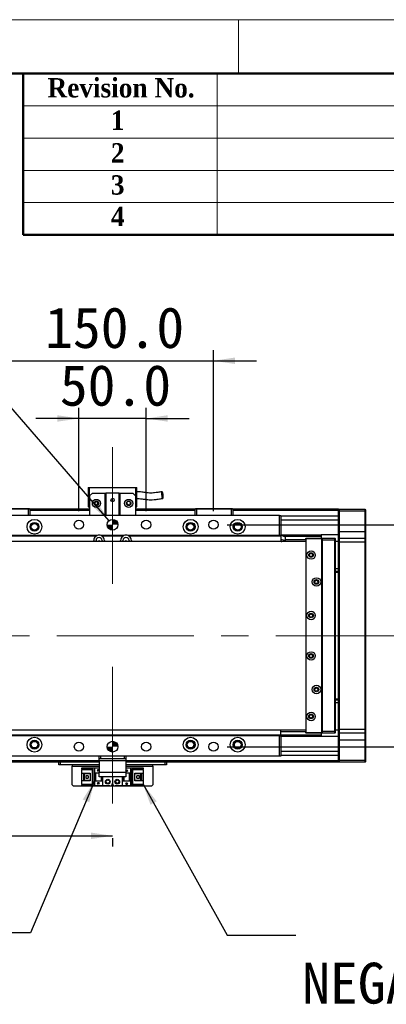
# Model space of a CAD drawing. Header units: millimetres. Extents: x 40 to 3331, y 40 to 2336.
# Tile 10 of 11: x 2317 to 2590, y 1604 to 2336. Entities that reach past the tile are written whole.
import ezdxf

# ---------------------------------------------------------------- set-up
doc = ezdxf.new("R2010")
doc.units = ezdxf.units.MM
doc.header["$LTSCALE"] = 8
doc.linetypes.add('CENTERX2', pattern=[20.32, 12.7, -2.54, 2.54, -2.54])
doc.layers.add('DIMNS', color=7, linetype='Continuous')
doc.styles.add('SLDTEXTSTYLE1', font='timesbd.ttf', dxfattribs={"width": 0.933})
doc.styles.add('SLDTEXTSTYLE10', font='txt')
doc.styles.add('SLDTEXTSTYLE7', font='txt')
doc.styles.add('SLDTEXTSTYLE9', font='txt', dxfattribs={"bigfont": 'bigfont'})
doc.dimstyles.new('SLDDIMSTYLE0', dxfattribs={"dimtxt": 30.4, "dimasz": 16, "dimexe": 0, "dimexo": 0.0625, "dimgap": 7.6, "dimtad": 2, "dimdec": 1, "dimrnd": 1e-09, "dimzin": 4, "dimdsep": 46, "dimtxsty": 'SLDTEXTSTYLE7', "dimsah": 1, "dimcen": 0.09, "dimadec": 0, "dimazin": 1, "dimtfac": 1, "dimtdec": 1, "dimtmove": 0, "dimatfit": 0, "dimfxl": 0, "dimfrac": 2, "dimtolj": 1, "dimtzin": 12, "dimarcsym": 0})
doc.dimstyles.new('SLDDIMSTYLE1', dxfattribs={"dimtxt": 30.4, "dimasz": 16, "dimexe": 0, "dimexo": 0.0625, "dimgap": 7.6, "dimtad": 2, "dimdec": 1, "dimrnd": 1e-09, "dimzin": 4, "dimdsep": 46, "dimtxsty": 'SLDTEXTSTYLE7', "dimsah": 1, "dimcen": 0.09, "dimadec": 0, "dimazin": 1, "dimtfac": 1, "dimtdec": 1, "dimtofl": 0, "dimtmove": 0, "dimatfit": 3, "dimfxl": 0, "dimfrac": 2, "dimtolj": 1, "dimtzin": 12, "dimarcsym": 0})
doc.dimstyles.new('SLDDIMSTYLE3', dxfattribs={"dimtxt": 0.18, "dimasz": 16, "dimexe": 0, "dimexo": 0.0625, "dimgap": 0, "dimtad": 0, "dimtih": 1, "dimtoh": 1, "dimdec": 0, "dimrnd": 1e-09, "dimzin": 0, "dimdsep": 46, "dimtxsty": 'Standard', "dimsah": 1, "dimcen": 0.09, "dimadec": 0, "dimazin": 0, "dimtfac": 16, "dimtdec": 0, "dimtofl": 0, "dimtmove": 0, "dimatfit": 3, "dimfxl": 0, "dimfrac": 2, "dimtolj": 1, "dimtzin": 0, "dimarcsym": 0})
doc.dimstyles.new('SLDDIMSTYLE5', dxfattribs={"dimtxt": 30.4, "dimasz": 16, "dimexe": 0, "dimexo": 0.0625, "dimgap": 7.6, "dimtad": 0, "dimtih": 1, "dimtoh": 1, "dimdec": 1, "dimrnd": 1e-09, "dimzin": 4, "dimdsep": 46, "dimtxsty": 'SLDTEXTSTYLE7', "dimsah": 1, "dimcen": 0, "dimadec": 0, "dimazin": 1, "dimtfac": 1, "dimtdec": 1, "dimtofl": 0, "dimtmove": 0, "dimatfit": 3, "dimfxl": 0, "dimfrac": 2, "dimtolj": 1, "dimtzin": 12, "dimarcsym": 0})

# ---------------------------------------------------------------- blocks, each defined once
blk = doc.blocks.new('_D_13')
at = {"layer": 'DIMNS'}
for p, q in [((2361.35, 1970.69), (2361.35, 2047.55)), ((2411.35, 1970.69), (2411.35, 2047.55)), ((2361.35, 2039.55), (2329.35, 2039.55)), ((2411.35, 2039.55), (2361.35, 2039.55)), ((2411.35, 2039.55), (2443.35, 2039.55))]:
    blk.add_line(p, q, dxfattribs=at)
for points in [[(2361.35, 2039.55), (2345.35, 2041.95), (2345.35, 2037.15)], [(2411.35, 2039.55), (2427.35, 2037.15), (2427.35, 2041.95)]]:
    blk.add_solid(points, dxfattribs=at)
at = {"layer": 'DIMNS', "insert": (2347.19, 2079.43), "char_height": 30.4, "attachment_point": 1, "style": 'SLDTEXTSTYLE7'}
blk.add_mtext('50.0', dxfattribs=at)
blk = doc.blocks.new('_D_14')
at = {"layer": 'DIMNS'}
for p, q in [((2311.35, 1970.69), (2311.35, 2090.44)), ((2461.35, 1970.69), (2461.35, 2090.44)), ((2311.35, 2082.44), (2279.35, 2082.44)), ((2311.35, 2082.44), (2461.35, 2082.44)), ((2461.35, 2082.44), (2493.35, 2082.44))]:
    blk.add_line(p, q, dxfattribs=at)
for points in [[(2311.35, 2082.44), (2295.35, 2084.84), (2295.35, 2080.04)], [(2461.35, 2082.44), (2477.35, 2080.04), (2477.35, 2084.84)]]:
    blk.add_solid(points, dxfattribs=at)
at = {"layer": 'DIMNS', "insert": (2336.21, 2122.33), "char_height": 30.4, "attachment_point": 1, "style": 'SLDTEXTSTYLE7'}
blk.add_mtext('150.0', dxfattribs=at)
blk = doc.blocks.new('_D_15')
at = {"layer": 'DIMNS'}
for p, q in [((2471.51, 1960.53), (2662.35, 1960.53)), ((2654.35, 1795.53), (2654.35, 1960.53)), ((2471.51, 1795.53), (2662.35, 1795.53))]:
    blk.add_line(p, q, dxfattribs=at)
for points in [[(2654.35, 1960.53), (2651.95, 1944.53), (2656.75, 1944.53)], [(2654.35, 1795.53), (2656.75, 1811.53), (2651.95, 1811.53)]]:
    blk.add_solid(points, dxfattribs=at)
at = {"layer": 'DIMNS', "insert": (2614.46, 1822.46), "char_height": 30.4, "attachment_point": 1, "rotation": 90, "style": 'SLDTEXTSTYLE7'}
blk.add_mtext('165.0', dxfattribs=at)
blk = doc.blocks.new('SW_SYMBOL_HOLE_DEPTH')
at = {"layer": 'DIMNS', "color": 0}
for p, q in [((0, 7000), (6400, 7000)), ((3200, 7000), (3200, 600)), ((800, 4440), (3200, 600)), ((5600, 4440), (3200, 600))]:
    blk.add_line(p, q, dxfattribs=at)
blk = doc.blocks.new('_D_16')
at = {"layer": 'DIMNS'}
for p, q in [((2302.5, 2057.13), (2270.5, 2057.13)), ((2383.73, 1963.55), (2302.5, 2057.13))]:
    blk.add_line(p, q, dxfattribs=at)
blk.add_solid([(2383.73, 1963.55), (2375.05, 1977.2), (2371.43, 1974.06)], dxfattribs=at)
at = {"layer": 'DIMNS', "xscale": 0.004985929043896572, "yscale": 0.004985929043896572, "zscale": 0.004985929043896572}
blk.add_blockref('SW_SYMBOL_HOLE_DEPTH', (2161.99, 2037.01), dxfattribs=at)
at = {"layer": 'DIMNS', "char_height": 30.4, "attachment_point": 1, "style": 'SLDTEXTSTYLE7'}
for s, insert in [('2X ', (1931.86, 2072.45)), ('%%c', (1989.03, 2072.15)), (' 8.0H7 ', (2036, 2072.45)), (' 8.0', (2206.49, 2072.45))]:
    blk.add_mtext(s, dxfattribs=dict(at, insert=insert))
blk = doc.blocks.new('_D_22')
at = {"layer": 'DIMNS'}
for p, q in [((466.35, 1729.28), (2386.35, 1729.28)), ((466.35, 1729.12), (466.35, 1721.28)), ((2386.35, 1727.57), (2386.35, 1721.28))]:
    blk.add_line(p, q, dxfattribs=at)
for points in [[(466.35, 1729.28), (482.35, 1726.88), (482.35, 1731.68)], [(2386.35, 1729.28), (2370.35, 1731.68), (2370.35, 1726.88)]]:
    blk.add_solid(points, dxfattribs=at)
at = {"layer": 'DIMNS', "insert": (1325.36, 1769.17), "char_height": 30.4, "attachment_point": 1, "style": 'SLDTEXTSTYLE7'}
blk.add_mtext('1920.0', dxfattribs=at)
blk = doc.blocks.new('SW_NOTE_7')
at = {"layer": 'DIMNS', "color": 0, "char_height": 30.4, "attachment_point": 1}
for s, insert, style in [('     光电负限位', (4.78, 17.95), 'SLDTEXTSTYLE9'), ('NEGATIVE LIMIT SWITCH', (4.78, -20.45), 'SLDTEXTSTYLE10')]:
    blk.add_mtext(s, dxfattribs=dict(at, insert=insert, style=style))
blk = doc.blocks.new('SW_DOWELSYMBOL_0')
at = {"linetype": 'Continuous', "lineweight": 18}
h = blk.add_hatch(color=0, dxfattribs=at)
edge = h.paths.add_edge_path(flags=0)
edge.add_arc((0, 0), 4, 180, 270)
edge.add_line((0, -4), (0, 0))
edge.add_line((0, 0), (-4, 0))
h = blk.add_hatch(color=0, dxfattribs=at)
edge = h.paths.add_edge_path(flags=0)
edge.add_arc((0, 0), 4, 0, 90)
edge.add_line((0, 4), (0, 0))
edge.add_line((0, 0), (4, 0))
at = {"layer": 'DIMNS', "color": 0}
blk.add_circle((0, 0), 4, dxfattribs=at)
blk = doc.blocks.new('SW_DOWELSYMBOL_1')
at = {"linetype": 'Continuous', "lineweight": 18}
h = blk.add_hatch(color=0, dxfattribs=at)
edge = h.paths.add_edge_path(flags=0)
edge.add_arc((0, 0), 4, 180, 270)
edge.add_line((0, -4), (0, 0))
edge.add_line((0, 0), (-4, 0))
h = blk.add_hatch(color=0, dxfattribs=at)
edge = h.paths.add_edge_path(flags=0)
edge.add_arc((0, 0), 4, 0, 90)
edge.add_line((0, 4), (0, 0))
edge.add_line((0, 0), (4, 0))
at = {"layer": 'DIMNS', "color": 0}
blk.add_circle((0, 0), 4, dxfattribs=at)

msp = doc.modelspace()

# ---------------------------------------------------------------- linework, layer by layer
at = {"color": 7, "linetype": 'Continuous', "lineweight": 18}
for p, q in [((3320, 2336), (40, 2336)), ((2480, 2336), (2480, 2296)), ((80, 2296), (3280, 2296)), ((2464, 2296), (2464, 2176)), ((2320, 2272), (3280, 2272)), ((2320, 2248), (3280, 2248)), ((2320, 2224), (3280, 2224)), ((2320, 2200), (3280, 2200))]:
    msp.add_line(p, q, dxfattribs=at)
at = {"color": 7, "linetype": 'Continuous', "lineweight": 50}
for p, q in [((3280, 2296), (80, 2296)), ((2320, 2296), (2320, 2176)), ((3280, 2176), (2320, 2176))]:
    msp.add_line(p, q, dxfattribs=at)
at = {"color": 7, "linetype": 'Continuous', "lineweight": 25}
for p, q in [((2368.3487148, 1988.3266009), (2369.3486423, 1988.3266009)), ((2368.3487148, 1988.3266009), (2368.3487148, 1973.926603)), ((2369.3486423, 1981.9266043), (2369.3486423, 1988.3266009)), ((2369.3486423, 1988.3266009), (2403.3486814, 1988.3266009)), ((2371.3487358, 1983.9266009), (2369.3486423, 1981.9266043)), ((2371.3487358, 1983.9266009), (2380.8486433, 1983.9266009)), ((2380.8486433, 1967.5266064), (2380.8486433, 1983.9266009)), ((2380.8486433, 1983.9266009), (2381.3487262, 1983.9266009)), ((2381.3487262, 1983.9266009), (2381.3487262, 1967.5266064)), ((2391.3487167, 1983.9266009), (2381.3487262, 1983.9266009)), ((2391.3487167, 1967.5266064), (2391.3487167, 1983.9266009)), ((2391.3487167, 1983.9266009), (2391.8486805, 1983.9266009)), ((2391.8486805, 1983.9266009), (2391.8486805, 1967.5266064)), ((2391.8486805, 1983.9266009), (2401.3487072, 1983.9266009)), ((2403.3486814, 1981.9266043), (2401.3487072, 1983.9266009)), ((2403.3486814, 1988.3266009), (2404.3487281, 1988.3266009)), ((2403.3486814, 1988.3266009), (2403.3486814, 1981.9266043)), ((2404.3487281, 1973.926603), (2404.3487281, 1988.3266009)), ((2369.3486423, 1981.9266043), (2369.3486423, 1967.5266064)), ((2403.3486814, 1981.9266043), (2403.3486814, 1967.5266064)), ((2323.8487215, 1972.226604), (2297.8486986, 1972.226604)), ((2297.9729147, 1972.5266017), (2323.7243862, 1972.5266017)), ((2323.8487215, 1972.226604), (2323.7243862, 1972.5266017)), ((2323.7243862, 1972.5266017), (2324.5487184, 1972.5266017)), ((2324.848649, 1972.226604), (2323.8487215, 1972.226604)), ((2323.8487215, 1967.5266064), (2323.8487215, 1972.226604)), ((2324.5487184, 1972.5266017), (2324.848649, 1972.226604)), ((2324.848649, 1972.226604), (2324.848649, 1967.5266064)), ((2369.3486423, 1972.0266006), (2324.848649, 1972.0266006)), ((2324.848649, 1971.8266047), (2369.3486423, 1971.8266047)), ((2324.848649, 1971.6266013), (2369.3486423, 1971.6266013)), ((2324.848649, 1971.5266071), (2369.3486423, 1971.5266071)), ((2368.3487148, 1973.926603), (2369.3486423, 1973.926603)), ((2403.3486814, 1973.926603), (2404.3487281, 1973.926603)), ((2447.8486747, 1972.0266006), (2403.3486814, 1972.0266006)), ((2403.3486814, 1971.8266047), (2426.3486833, 1971.8266047)), ((2403.3486814, 1971.6266013), (2426.3486833, 1971.6266013)), ((2403.3486814, 1971.5266071), (2447.8486747, 1971.5266071)), ((2426.3486833, 1971.8266047), (2426.3486833, 1971.6266013)), ((2426.3486833, 1971.5266071), (2426.3486833, 1971.6266013)), ((2447.8486747, 1972.226604), (2448.1487245, 1972.5266017)), ((2448.8487215, 1972.226604), (2447.8486747, 1972.226604)), ((2447.8486747, 1967.5266064), (2447.8486747, 1972.226604)), ((2448.1487245, 1972.5266017), (2448.9729375, 1972.5266017)), ((2448.8487215, 1972.226604), (2448.9729375, 1972.5266017)), ((2474.8486251, 1972.226604), (2448.8487215, 1972.226604)), ((2448.8487215, 1972.226604), (2448.8487215, 1967.5266064)), ((2448.9729375, 1972.5266017), (2474.7244091, 1972.5266017)), ((2474.7244091, 1972.5266017), (2475.5487413, 1972.5266017)), ((2474.8486251, 1972.226604), (2474.7244091, 1972.5266017)), ((2475.8486719, 1972.226604), (2474.8486251, 1972.226604)), ((2474.8486251, 1967.5266064), (2474.8486251, 1972.226604)), ((2475.5487413, 1972.5266017), (2475.8486719, 1972.226604)), ((2475.8486719, 1972.226604), (2475.8486719, 1967.5266064)), ((2554.3487043, 1972.0266006), (2475.8486719, 1972.0266006)), ((2475.8486719, 1971.5266071), (2554.3487043, 1971.5266071)), ((2554.3487043, 1971.726603), (2554.6486349, 1972.0266006)), ((2554.3487043, 1972.0266006), (2554.3487043, 1971.726603)), ((2554.3487043, 1970.5266051), (2554.3487043, 1971.726603)), ((2554.3487043, 1970.5266051), (2554.6486349, 1970.5266051)), ((2554.3487043, 1955.5266045), (2554.3487043, 1970.5266051)), ((2554.6486349, 1972.0266006), (2554.6486349, 1970.5266051)), ((2554.6486349, 1972.0266006), (2574.0486354, 1972.0266006)), ((2574.0486354, 1970.5266051), (2554.6486349, 1970.5266051)), ((2554.6486349, 1970.5266051), (2554.6486349, 1955.5266045)), ((2574.0486354, 1970.5266051), (2574.0486354, 1972.0266006)), ((2574.0486354, 1972.0266006), (2574.3486852, 1971.726603)), ((2574.0486354, 1970.5266051), (2574.3486852, 1970.5266051)), ((2574.0486354, 1955.5266045), (2574.0486354, 1970.5266051)), ((2574.3486852, 1971.726603), (2574.3486852, 1970.5266051)), ((2574.3486852, 1970.5266051), (2574.3486852, 1955.5266045)), ((2510.3486747, 1967.5266064), (2262.348649, 1967.5266064)), ((2510.3486747, 1952.5266058), (2510.3486747, 1967.5266064)), ((2510.3486747, 1967.5266064), (2511.3487215, 1967.5266064)), ((2511.3487215, 1967.5266064), (2511.3487215, 1952.5266058)), ((2554.3487043, 1967.0266054), (2511.3487215, 1967.0266054)), ((2554.3487043, 1955.5266045), (2554.6486349, 1955.5266045)), ((2554.3487043, 1950.2266042), (2554.3487043, 1955.5266045)), ((2554.6486349, 1955.5266045), (2554.6486349, 1950.5266018)), ((2554.6486349, 1955.5266045), (2574.0486354, 1955.5266045)), ((2574.0486354, 1950.5266018), (2574.0486354, 1955.5266045)), ((2574.0486354, 1955.5266045), (2574.3486852, 1955.5266045)), ((2574.3486852, 1955.5266045), (2574.3486852, 1950.2266042)), ((2529.8486919, 1948.0266042), (322.8486747, 1948.0266042)), ((2373.9486904, 1952.0266048), (2261.3487215, 1952.0266048)), ((2374.8288126, 1952.5266058), (2262.348649, 1952.5266058)), ((2372.3486633, 1948.0266042), (2372.3486633, 1948.8266028)), ((2374.0986557, 1948.0266042), (2374.0986557, 1948.8266028)), ((2394.8287935, 1952.5266058), (2377.8685302, 1952.5266058)), ((2378.5986871, 1948.8266028), (2378.5986871, 1948.0266042)), ((2393.9486713, 1952.0266048), (2378.7486524, 1952.0266048)), ((2380.3486795, 1948.8266028), (2380.3486795, 1948.0266042)), ((2392.3486442, 1948.0266042), (2392.3486442, 1948.8266028)), ((2394.0986366, 1948.0266042), (2394.0986366, 1948.8266028)), ((2510.3486747, 1952.5266058), (2397.8685112, 1952.5266058)), ((2398.5986681, 1948.8266028), (2398.5986681, 1948.0266042)), ((2511.3487215, 1952.0266048), (2398.7486333, 1952.0266048)), ((2400.3486604, 1948.8266028), (2400.3486604, 1948.0266042)), ((2511.3487215, 1952.5266058), (2510.3486747, 1952.5266058)), ((2511.3487215, 1953.0266068), (2541.3486929, 1953.0266068)), ((2511.3487215, 1952.5266058), (2511.3487215, 1952.0266048)), ((2511.3487215, 1952.0266048), (2511.3487215, 1948.0266042)), ((2541.3486929, 1952.596604), (2512.8335924, 1952.596604)), ((2513.5992736, 1952.0225145), (2541.3486929, 1952.0225145)), ((2514.7509546, 1948.500625), (2514.9487228, 1951.328776)), ((2529.8486919, 1949.2446921), (2514.8029298, 1949.2446921)), ((2530.1487417, 1950.5266018), (2529.8486919, 1950.2266042)), ((2530.1487417, 1950.2266042), (2529.8486919, 1950.2266042)), ((2529.8486919, 1949.5266072), (2529.8486919, 1950.2266042)), ((2530.3486557, 1950.0266008), (2529.8486919, 1949.5266072)), ((2529.8486919, 1949.5266072), (2529.8486919, 1806.5266005)), ((2530.1487417, 1950.2266042), (2530.1487417, 1950.5266018)), ((2530.1487417, 1950.5266018), (2542.3487396, 1950.5266018)), ((2542.3487396, 1950.2266042), (2530.1487417, 1950.2266042)), ((2530.1487417, 1950.2266042), (2530.1487417, 1949.8266048)), ((2541.3486929, 1950.0266008), (2530.3486557, 1950.0266008)), ((2541.3486929, 1953.0266068), (2541.3486929, 1952.596604)), ((2554.3487043, 1953.0266068), (2541.3486929, 1953.0266068)), ((2541.3486929, 1952.596604), (2541.3486929, 1952.0225145)), ((2541.3486929, 1952.0225145), (2541.3486929, 1950.5266018)), ((2541.8486566, 1949.5266072), (2541.3486929, 1950.0266008)), ((2541.8486566, 1806.5266005), (2541.8486566, 1949.5266072)), ((2542.3487396, 1950.5266018), (2551.5487165, 1950.5266018)), ((2542.3487396, 1949.0266062), (2542.3487396, 1950.5266018)), ((2542.3487396, 1807.0266015), (2542.3487396, 1949.0266062)), ((2551.5487165, 1949.0266062), (2542.3487396, 1949.0266062)), ((2551.5487165, 1949.0266062), (2551.5487165, 1950.5266018)), ((2551.8486471, 1950.2266042), (2551.5487165, 1950.5266018)), ((2551.5487165, 1807.0266015), (2551.5487165, 1949.0266062)), ((2551.8486471, 1949.0266062), (2551.5487165, 1949.0266062)), ((2551.8486471, 1950.2266042), (2551.8486471, 1949.0266062)), ((2551.8486471, 1949.0266062), (2551.8486471, 1807.0266015)), ((2554.3487043, 1948.0266042), (2551.8486471, 1948.0266042)), ((2554.6486349, 1950.5266018), (2554.3487043, 1950.2266042)), ((2554.3487043, 1947.5266032), (2554.3487043, 1950.2266042)), ((2554.6486349, 1947.5266032), (2554.3487043, 1947.5266032)), ((2554.3487043, 1808.5266046), (2554.3487043, 1947.5266032)), ((2554.6486349, 1950.5266018), (2554.6486349, 1947.5266032)), ((2554.6486349, 1950.5266018), (2574.0486354, 1950.5266018)), ((2574.0486354, 1947.5266032), (2554.6486349, 1947.5266032)), ((2554.6486349, 1947.5266032), (2554.6486349, 1808.5266046)), ((2574.0486354, 1947.5266032), (2574.0486354, 1950.5266018)), ((2574.0486354, 1950.5266018), (2574.3486852, 1950.2266042)), ((2574.0486354, 1947.5266032), (2574.3486852, 1947.5266032)), ((2574.0486354, 1808.5266046), (2574.0486354, 1947.5266032)), ((2574.3486852, 1950.2266042), (2574.3486852, 1947.5266032)), ((2574.3486852, 1947.5266032), (2574.3486852, 1808.5266046)), ((2551.8486471, 1928.0266046), (2554.3487043, 1928.0266046)), ((2551.8486471, 1926.0266043), (2554.3487043, 1926.0266043)), ((2554.3487043, 1925.0266023), (2551.8486471, 1925.0266023)), ((2551.8486471, 1831.0266055), (2554.3487043, 1831.0266055)), ((2554.3487043, 1830.0266035), (2551.8486471, 1830.0266035)), ((2554.3487043, 1828.0266031), (2551.8486471, 1828.0266031)), ((322.8486747, 1808.0266036), (2529.8486919, 1808.0266036)), ((2511.3487215, 1804.0266029), (2511.3487215, 1808.0266036)), ((2551.8486471, 1808.0266036), (2554.3487043, 1808.0266036)), ((2554.6486349, 1808.5266046), (2554.3487043, 1808.5266046)), ((2554.3487043, 1805.8266036), (2554.3487043, 1808.5266046)), ((2554.6486349, 1808.5266046), (2574.0486354, 1808.5266046)), ((2554.6486349, 1808.5266046), (2554.6486349, 1805.526606)), ((2574.0486354, 1808.5266046), (2574.3486852, 1808.5266046)), ((2574.0486354, 1805.526606), (2574.0486354, 1808.5266046)), ((2574.3486852, 1808.5266046), (2574.3486852, 1805.8266036)), ((2511.3487215, 1804.0266029), (2261.3487215, 1804.0266029)), ((2510.3486747, 1803.5266019), (2262.348649, 1803.5266019)), ((2510.3486747, 1788.5266013), (2510.3486747, 1803.5266019)), ((2510.3486747, 1803.5266019), (2511.3487215, 1803.5266019)), ((2511.3487215, 1806.8085156), (2529.8486919, 1806.8085156)), ((2541.3486929, 1804.0306933), (2511.3487215, 1804.0306933)), ((2511.3487215, 1804.0266029), (2511.3487215, 1803.5266019)), ((2511.3487215, 1803.5266019), (2511.3487215, 1788.5266013)), ((2541.3486929, 1803.4566037), (2511.3487215, 1803.4566037)), ((2541.3486929, 1803.0266009), (2511.3487215, 1803.0266009)), ((2529.8486919, 1806.5266005), (2530.3486557, 1806.026607)), ((2529.8486919, 1805.8266036), (2529.8486919, 1806.5266005)), ((2529.8486919, 1805.8266036), (2530.1487417, 1805.8266036)), ((2529.8486919, 1805.8266036), (2530.1487417, 1805.526606)), ((2530.1487417, 1806.2266029), (2530.1487417, 1805.8266036)), ((2530.1487417, 1805.8266036), (2542.3487396, 1805.8266036)), ((2530.1487417, 1805.526606), (2530.1487417, 1805.8266036)), ((2542.3487396, 1805.526606), (2530.1487417, 1805.526606)), ((2530.3486557, 1806.026607), (2541.3486929, 1806.026607)), ((2541.3486929, 1806.026607), (2541.8486566, 1806.5266005)), ((2541.3486929, 1805.526606), (2541.3486929, 1804.0306933)), ((2541.3486929, 1804.0306933), (2541.3486929, 1803.4566037)), ((2541.3486929, 1803.4566037), (2541.3486929, 1803.0266009)), ((2554.3487043, 1803.0266009), (2541.3486929, 1803.0266009)), ((2542.3487396, 1807.0266015), (2551.5487165, 1807.0266015)), ((2542.3487396, 1805.526606), (2542.3487396, 1807.0266015)), ((2551.5487165, 1805.526606), (2542.3487396, 1805.526606)), ((2551.8486471, 1807.0266015), (2551.5487165, 1807.0266015)), ((2551.5487165, 1805.526606), (2551.5487165, 1807.0266015)), ((2551.8486471, 1805.8266036), (2551.5487165, 1805.526606)), ((2551.8486471, 1807.0266015), (2551.8486471, 1805.8266036)), ((2554.6486349, 1805.526606), (2554.3487043, 1805.8266036)), ((2554.3487043, 1800.5266033), (2554.3487043, 1805.8266036)), ((2574.0486354, 1805.526606), (2554.6486349, 1805.526606)), ((2554.6486349, 1805.526606), (2554.6486349, 1800.5266033)), ((2574.0486354, 1805.526606), (2574.3486852, 1805.8266036)), ((2574.0486354, 1800.5266033), (2574.0486354, 1805.526606)), ((2574.3486852, 1805.8266036), (2574.3486852, 1800.5266033)), ((2554.6486349, 1800.5266033), (2554.3487043, 1800.5266033)), ((2554.3487043, 1785.5266027), (2554.3487043, 1800.5266033)), ((2554.6486349, 1800.5266033), (2574.0486354, 1800.5266033)), ((2554.6486349, 1800.5266033), (2554.6486349, 1785.5266027)), ((2574.3486852, 1800.5266033), (2574.0486354, 1800.5266033)), ((2574.0486354, 1785.5266027), (2574.0486354, 1800.5266033)), ((2574.3486852, 1800.5266033), (2574.3486852, 1785.5266027)), ((2510.3486747, 1788.5266013), (2262.348649, 1788.5266013)), ((2376.348731, 1786.5266047), (2376.348731, 1788.5266013)), ((2377.3486585, 1786.5266047), (2376.348731, 1786.5266047)), ((2376.348731, 1785.0266017), (2376.348731, 1786.5266047)), ((2377.3486585, 1788.5266013), (2377.3486585, 1786.5266047)), ((2395.3486652, 1786.5266047), (2377.3486585, 1786.5266047)), ((2395.3486652, 1786.5266047), (2395.3486652, 1788.5266013)), ((2396.3487119, 1786.5266047), (2395.3486652, 1786.5266047)), ((2396.3487119, 1788.5266013), (2396.3487119, 1786.5266047)), ((2396.3487119, 1786.5266047), (2396.3487119, 1785.0266017)), ((2511.3487215, 1788.5266013), (2510.3486747, 1788.5266013)), ((2554.3487043, 1789.0266023), (2511.3487215, 1789.0266023)), ((2376.348731, 1784.0266071), (2294.3487138, 1784.0266071)), ((2346.3486404, 1782.026603), (2346.3486404, 1784.0266071)), ((2347.3486871, 1782.026603), (2346.3486404, 1782.026603)), ((2347.3486871, 1784.0266071), (2347.3486871, 1782.026603)), ((2376.348731, 1782.026603), (2347.3486871, 1782.026603)), ((2356.3486309, 1782.026603), (2356.3486309, 1781.026601)), ((2356.3486309, 1767.2266058), (2356.3486309, 1781.026601)), ((2363.6486501, 1778.9266027), (2363.6486501, 1779.7266014)), ((2363.6486501, 1779.7266014), (2372.8486271, 1779.7266014)), ((2371.9487161, 1778.9266027), (2363.6486501, 1778.9266027)), ((2363.6486501, 1778.9266027), (2363.6486501, 1778.4266017)), ((2371.4486332, 1778.4266017), (2371.9487161, 1778.9266027)), ((2371.9487161, 1767.1266041), (2371.9487161, 1778.9266027)), ((2372.8486271, 1779.7266014), (2372.8486271, 1776.0266058)), ((2372.8486271, 1779.7266014), (2376.348731, 1779.7266014)), ((2396.3487119, 1785.0266017), (2376.348731, 1785.0266017)), ((2376.348731, 1785.0266017), (2376.348731, 1776.5266068)), ((2396.3487119, 1785.0266017), (2396.3487119, 1776.5266068)), ((2554.3487043, 1784.0266071), (2396.3487119, 1784.0266071)), ((2425.3486366, 1782.026603), (2396.3487119, 1782.026603)), ((2396.3487119, 1779.7266014), (2399.8486967, 1779.7266014)), ((2399.8486967, 1776.0266058), (2399.8486967, 1779.7266014)), ((2399.8486967, 1779.7266014), (2409.0486736, 1779.7266014)), ((2409.0486736, 1778.9266027), (2400.7487268, 1778.9266027)), ((2400.7487268, 1778.9266027), (2401.2486906, 1778.4266017)), ((2400.7487268, 1778.9266027), (2400.7487268, 1767.1266041)), ((2409.0486736, 1779.7266014), (2409.0486736, 1778.9266027)), ((2409.0486736, 1778.4266017), (2409.0486736, 1778.9266027)), ((2416.3486929, 1781.026601), (2416.3486929, 1782.026603)), ((2416.3486929, 1781.026601), (2416.3486929, 1767.2266058)), ((2425.3486366, 1782.026603), (2425.3486366, 1784.0266071)), ((2426.3486833, 1782.026603), (2425.3486366, 1782.026603)), ((2426.3486833, 1784.0266071), (2426.3486833, 1782.026603)), ((2554.6486349, 1785.5266027), (2554.3487043, 1785.5266027)), ((2554.3487043, 1784.3266047), (2554.3487043, 1785.5266027)), ((2554.6486349, 1784.0266071), (2554.3487043, 1784.3266047)), ((2554.3487043, 1784.3266047), (2554.3487043, 1784.0266071)), ((2554.6486349, 1785.5266027), (2574.0486354, 1785.5266027)), ((2554.6486349, 1785.5266027), (2554.6486349, 1784.0266071)), ((2574.0486354, 1784.0266071), (2554.6486349, 1784.0266071)), ((2574.3486852, 1785.5266027), (2574.0486354, 1785.5266027)), ((2574.0486354, 1784.0266071), (2574.0486354, 1785.5266027)), ((2574.3486852, 1784.3266047), (2574.0486354, 1784.0266071)), ((2574.3486852, 1785.5266027), (2574.3486852, 1784.3266047)), ((2371.4486332, 1778.4266017), (2363.6486501, 1778.4266017)), ((2363.6486501, 1775.8266024), (2363.6486501, 1778.4266017)), ((2363.6486501, 1775.8266024), (2369.8487253, 1775.8266024)), ((2363.6486501, 1770.2266045), (2363.6486501, 1775.8266024)), ((2364.9486274, 1770.2266045), (2364.9486274, 1775.8266024)), ((2365.4487104, 1775.4766039), (2365.4487104, 1775.8266024)), ((2369.8487253, 1775.4766039), (2365.4487104, 1775.4766039)), ((2365.4487104, 1770.5766029), (2365.4487104, 1775.4766039)), ((2366.4087028, 1773.8266058), (2366.4087028, 1772.2266011)), ((2368.2486982, 1773.8266058), (2366.4087028, 1773.8266058)), ((2366.4087028, 1772.2266011), (2368.2486982, 1772.2266011)), ((2368.2486982, 1773.8266058), (2368.2486982, 1772.2266011)), ((2369.8487253, 1775.8266024), (2369.8487253, 1770.2266045)), ((2371.4486332, 1767.6266051), (2371.4486332, 1778.4266017)), ((2372.8486271, 1776.0266058), (2376.348731, 1776.0266058)), ((2372.8486271, 1776.0266058), (2372.8486271, 1770.0266011)), ((2373.34871, 1776.0266058), (2373.34871, 1770.0266011)), ((2373.6486406, 1776.0266058), (2373.6486406, 1770.0266011)), ((2375.2486677, 1778.2266058), (2375.4487009, 1778.2266058)), ((2375.848648, 1777.0266004), (2375.2486677, 1778.2266058)), ((2375.4487009, 1778.6266051), (2376.2487144, 1778.6266051)), ((2375.4487009, 1778.2266058), (2375.4487009, 1778.6266051)), ((2376.348731, 1778.0266024), (2375.848648, 1777.0266004)), ((2376.2487144, 1778.6266051), (2376.2487144, 1778.2266058)), ((2376.2487144, 1778.2266058), (2376.348731, 1778.2266058)), ((2376.348731, 1776.5266068), (2396.3487119, 1776.5266068)), ((2376.348731, 1773.0266071), (2376.348731, 1776.5266068)), ((2396.3487119, 1773.0266071), (2376.348731, 1773.0266071)), ((2378.0486555, 1770.0266011), (2378.0486555, 1773.0266071)), ((2378.3487053, 1770.0266011), (2378.3487053, 1773.0266071)), ((2378.848669, 1773.0266071), (2378.848669, 1770.0266011)), ((2386.3487215, 1773.0266071), (2386.3487215, 1768.3266021)), ((2393.8486547, 1770.0266011), (2393.8486547, 1773.0266071)), ((2394.3487377, 1773.0266071), (2394.3487377, 1770.0266011)), ((2394.6486683, 1773.0266071), (2394.6486683, 1770.0266011)), ((2396.3487119, 1777.6266031), (2396.8486757, 1778.6266051)), ((2396.4487285, 1777.4266071), (2396.3487119, 1777.4266071)), ((2396.3487119, 1776.5266068), (2396.3487119, 1773.0266071)), ((2396.3487119, 1776.0266058), (2399.8486967, 1776.0266058)), ((2396.4487285, 1777.0266004), (2396.4487285, 1777.4266071)), ((2397.2487421, 1777.0266004), (2396.4487285, 1777.0266004)), ((2396.8486757, 1778.6266051), (2397.448656, 1777.4266071)), ((2397.2487421, 1777.4266071), (2397.2487421, 1777.0266004)), ((2397.448656, 1777.4266071), (2397.2487421, 1777.4266071)), ((2399.0486831, 1770.0266011), (2399.0486831, 1776.0266058)), ((2399.3487329, 1770.0266011), (2399.3487329, 1776.0266058)), ((2399.8486967, 1770.0266011), (2399.8486967, 1776.0266058)), ((2401.2486906, 1778.4266017), (2401.2486906, 1767.6266051)), ((2409.0486736, 1778.4266017), (2401.2486906, 1778.4266017)), ((2402.8487177, 1775.8266024), (2409.0486736, 1775.8266024)), ((2402.8487177, 1770.2266045), (2402.8487177, 1775.8266024)), ((2407.2487325, 1775.4766039), (2402.8487177, 1775.4766039)), ((2404.4486255, 1772.2266011), (2404.4486255, 1773.8266058)), ((2406.2887401, 1773.8266058), (2404.4486255, 1773.8266058)), ((2404.4486255, 1772.2266011), (2406.2887401, 1772.2266011)), ((2406.2887401, 1772.2266011), (2406.2887401, 1773.8266058)), ((2407.2487325, 1775.8266024), (2407.2487325, 1775.4766039)), ((2407.2487325, 1775.4766039), (2407.2487325, 1770.5766029)), ((2407.7486963, 1775.8266024), (2407.7486963, 1770.2266045)), ((2409.0486736, 1778.4266017), (2409.0486736, 1775.8266024)), ((2409.0486736, 1775.8266024), (2409.0486736, 1770.2266045)), ((2356.3486309, 1767.2266058), (2357.3486776, 1766.2266038)), ((2415.3486461, 1766.2266038), (2357.3486776, 1766.2266038)), ((2369.8487253, 1770.2266045), (2363.6486501, 1770.2266045)), ((2363.6486501, 1767.6266051), (2363.6486501, 1770.2266045)), ((2363.6486501, 1767.6266051), (2371.4486332, 1767.6266051)), ((2363.6486501, 1767.6266051), (2363.6486501, 1767.1266041)), ((2363.6486501, 1767.1266041), (2371.9487161, 1767.1266041)), ((2363.6486501, 1766.3266055), (2363.6486501, 1767.1266041)), ((2372.8486271, 1766.3266055), (2363.6486501, 1766.3266055)), ((2365.4487104, 1770.2266045), (2365.4487104, 1770.5766029)), ((2365.4487104, 1770.5766029), (2369.8487253, 1770.5766029)), ((2371.9487161, 1767.1266041), (2371.4486332, 1767.6266051)), ((2372.8486271, 1770.0266011), (2372.8486271, 1766.3266055)), ((2378.848669, 1770.0266011), (2372.8486271, 1770.0266011)), ((2378.848669, 1766.3266055), (2372.8486271, 1766.3266055)), ((2375.2486677, 1768.6266072), (2375.4487009, 1768.6266072)), ((2375.848648, 1767.4266018), (2375.2486677, 1768.6266072)), ((2375.4487009, 1769.0266065), (2376.2487144, 1769.0266065)), ((2375.4487009, 1768.6266072), (2375.4487009, 1769.0266065)), ((2376.4486284, 1768.6266072), (2375.848648, 1767.4266018)), ((2376.2487144, 1769.0266065), (2376.2487144, 1768.6266072)), ((2376.2487144, 1768.6266072), (2376.4486284, 1768.6266072)), ((2378.848669, 1770.0266011), (2378.848669, 1766.3266055)), ((2384.348628, 1766.3266055), (2378.848669, 1766.3266055)), ((2393.8486547, 1766.3266055), (2388.3486957, 1766.3266055)), ((2393.8486547, 1766.3266055), (2393.8486547, 1770.0266011)), ((2399.8486967, 1770.0266011), (2393.8486547, 1770.0266011)), ((2399.8486967, 1766.3266055), (2393.8486547, 1766.3266055)), ((2396.2486953, 1767.8266011), (2396.8486757, 1769.0266065)), ((2396.4487285, 1767.8266011), (2396.2486953, 1767.8266011)), ((2396.4487285, 1767.4266018), (2396.4487285, 1767.8266011)), ((2397.2487421, 1767.4266018), (2396.4487285, 1767.4266018)), ((2396.8486757, 1769.0266065), (2397.448656, 1767.8266011)), ((2397.2487421, 1767.8266011), (2397.2487421, 1767.4266018)), ((2397.448656, 1767.8266011), (2397.2487421, 1767.8266011)), ((2399.8486967, 1766.3266055), (2399.8486967, 1770.0266011)), ((2409.0486736, 1766.3266055), (2399.8486967, 1766.3266055)), ((2401.2486906, 1767.6266051), (2400.7487268, 1767.1266041)), ((2400.7487268, 1767.1266041), (2409.0486736, 1767.1266041)), ((2401.2486906, 1767.6266051), (2409.0486736, 1767.6266051)), ((2402.8487177, 1770.5766029), (2407.2487325, 1770.5766029)), ((2409.0486736, 1770.2266045), (2402.8487177, 1770.2266045)), ((2407.2487325, 1770.5766029), (2407.2487325, 1770.2266045)), ((2409.0486736, 1770.2266045), (2409.0486736, 1767.6266051)), ((2409.0486736, 1767.1266041), (2409.0486736, 1767.6266051)), ((2409.0486736, 1767.1266041), (2409.0486736, 1766.3266055)), ((2415.3486461, 1766.2266038), (2416.3486929, 1767.2266058))]:
    msp.add_line(p, q, dxfattribs=at)
at = {"color": 8, "linetype": 'Continuous', "lineweight": 25}
for p, q in [((2369.3486423, 1971.0266061), (2324.848649, 1971.0266061)), ((2447.8486747, 1971.0266061), (2403.3486814, 1971.0266061)), ((2554.3487043, 1971.0266061), (2475.8486719, 1971.0266061)), ((2554.3487043, 1964.0266068), (2511.3487215, 1964.0266068)), ((2554.3487043, 1792.0266009), (2511.3487215, 1792.0266009)), ((2376.348731, 1785.0266017), (2294.3487138, 1785.0266017)), ((2356.3486309, 1781.026601), (2376.348731, 1781.026601)), ((2554.3487043, 1785.0266017), (2396.3487119, 1785.0266017)), ((2396.3487119, 1781.026601), (2416.3486929, 1781.026601))]:
    msp.add_line(p, q, dxfattribs=at)
at = {"color": 7, "linetype": 'Continuous', "lineweight": 25, "flags": 128}
for points in [[(2514.9487228, 1951.328776), (2514.7776575, 1951.397895), (2514.2904491, 1951.5947319), (2513.5613651, 1951.889313), (2512.7012701, 1952.2367932), (2511.841175, 1952.5842733), (2511.3487215, 1952.7832783)], [(2514.7509546, 1948.500625), (2514.5851345, 1948.5676057), (2514.1057939, 1948.761291), (2513.364789, 1949.0606926), (2512.4423475, 1949.4333557), (2511.4386053, 1949.8389132), (2511.3487215, 1949.8752273)]]:
    msp.add_lwpolyline(points, dxfattribs=at)
at = {"color": 8, "linetype": 'Continuous', "lineweight": 25, "flags": 128}
msp.add_lwpolyline([(2511.3487215, 1948.3138017), (2511.6263599, 1948.2016183), (2512.0595665, 1948.0266042)], dxfattribs=at)
at = {"color": 7, "linetype": 'Continuous', "lineweight": 25}
for centre, radius in [((2374.3486833, 1976.426604), 3), ((2374.3486833, 1976.426604), 1.7), ((2374.3486833, 1976.426604), 1.6), ((2386.3486833, 1978.926604), 1.25), ((2398.3486833, 1976.426604), 3), ((2398.3486833, 1976.426604), 1.7), ((2398.3486833, 1976.426604), 1.6), ((2328.3486833, 1959.026604), 5.5), ((2328.3486833, 1959.026604), 3.3), ((2328.3486833, 1959.026604), 3), ((2361.3486833, 1960.526604), 3.4), ((2386.3486833, 1960.526604), 4), ((2411.3486833, 1960.526604), 3.4), ((2444.3486833, 1959.026604), 5.5), ((2444.3486833, 1959.026604), 3.3), ((2444.3486833, 1959.026604), 3), ((2461.3486833, 1960.526604), 3.4), ((2479.3486833, 1959.026604), 5.5), ((2479.3486833, 1959.026604), 3.3), ((2479.3486833, 1959.026604), 3), ((2328.3486833, 1959.026604), 2.4585), ((2444.3486833, 1959.026604), 2.4585), ((2479.3486833, 1959.026604), 2.4585), ((2533.8486833, 1938.026604), 3.15), ((2533.8486833, 1938.026604), 1.7), ((2533.8486833, 1938.026604), 1.6), ((2533.8486833, 1938.026604), 1.25), ((2537.8486833, 1918.026604), 3.15), ((2537.8486833, 1918.026604), 1.7), ((2537.8486833, 1918.026604), 1.6), ((2537.8486833, 1918.026604), 1.25), ((2533.8486833, 1893.026604), 3.15), ((2533.8486833, 1893.026604), 1.7), ((2533.8486833, 1893.026604), 1.6), ((2533.8486833, 1893.026604), 1.25), ((2533.8486833, 1863.026604), 3.15), ((2533.8486833, 1863.026604), 1.7), ((2533.8486833, 1863.026604), 1.6), ((2533.8486833, 1863.026604), 1.25), ((2537.8486833, 1838.026604), 3.15), ((2537.8486833, 1838.026604), 1.7), ((2537.8486833, 1838.026604), 1.6), ((2537.8486833, 1838.026604), 1.25), ((2533.8486833, 1818.026604), 3.15), ((2533.8486833, 1818.026604), 1.7), ((2533.8486833, 1818.026604), 1.6), ((2533.8486833, 1818.026604), 1.25), ((2328.3486833, 1797.026604), 5.5), ((2444.3486833, 1797.026604), 5.5), ((2479.3486833, 1797.026604), 5.5), ((2328.3486833, 1797.026604), 3.3), ((2328.3486833, 1797.026604), 3), ((2328.3486833, 1797.026604), 2.4585), ((2361.3486833, 1795.526604), 3.4), ((2386.3486833, 1795.526604), 4), ((2411.3486833, 1795.526604), 3.4), ((2444.3486833, 1797.026604), 3.3), ((2444.3486833, 1797.026604), 3), ((2444.3486833, 1797.026604), 2.4585), ((2461.3486833, 1795.526604), 3.4), ((2479.3486833, 1797.026604), 3.3), ((2479.3486833, 1797.026604), 3), ((2479.3486833, 1797.026604), 2.4585), ((2382.8486833, 1769.526604), 1.75), ((2382.8486833, 1769.526604), 1.25), ((2389.8486833, 1769.526604), 1.75), ((2389.8486833, 1769.526604), 1.25)]:
    msp.add_circle(centre, radius, dxfattribs=at)
for centre, radius, start, end in [((2376.3486833, 1948.826604), 4, 126.8698976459, 180), ((2376.3486833, 1948.826604), 2.25, 0, 180), ((2376.3486833, 1948.826604), 4, 67.6683549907, 112.3316450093), ((2376.3486833, 1946.926604), 1.65, 90, 138.1896851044), ((2376.3486833, 1946.926604), 1.65, 41.8103148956, 90), ((2376.3486833, 1948.826604), 4, 0, 53.1301023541), ((2396.3486833, 1948.826604), 4, 126.8698976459, 180), ((2396.3486833, 1948.826604), 2.25, 0, 180), ((2396.3486833, 1948.826604), 4, 67.6683549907, 112.3316450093), ((2396.3486833, 1946.926604), 1.65, 90, 138.1896851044), ((2396.3486833, 1946.926604), 1.65, 41.8103148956, 90), ((2396.3486833, 1948.826604), 4, 0, 53.1301023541), ((2512.1630459, 1950.9046155), 1.82, 30.1224828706, 105.8673084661), ((2511.6912289, 1949.7368274), 3.3, 328.7850945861, 338.0000000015), ((2384.3486833, 1768.326604), 2, 270, 0), ((2388.3486833, 1768.326604), 2, 180, 270)]:
    msp.add_arc(centre, radius, start, end, dxfattribs=at)
for points, knots in [([(2423.090455, 1985.0780584), (2422.0461689, 1984.9121794), (2420.2260784, 1984.6230682), (2417.8475881, 1984.2522521), (2416.0370502, 1984.1080008), (2414.4528292, 1984.0799093), (2412.6829533, 1984.1599543), (2410.8283356, 1984.3818588), (2408.9308535, 1984.6679088), (2407.4110985, 1984.8896092), (2405.9905935, 1985.0247214), (2405.0467845, 1985.0772407), (2404.4895254, 1985.0547743), (2404.3487281, 1985.0490979)], [0, 0, 0, 0, 0.1728192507, 0.301207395, 0.394505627, 0.4621977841, 0.5503030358, 0.6704373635, 0.7542672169, 0.8531355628, 0.9124955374, 0.9778910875, 1, 1, 1, 1]), ([(2422.7087469, 1983.9160062), (2422.735082, 1984.165107), (2422.7878115, 1984.6638674), (2422.9656871, 1985.0687496), (2423.1883583, 1985.1100699), (2423.4200953, 1984.8299132), (2423.6361478, 1984.3190497), (2423.8234625, 1983.6256849), (2423.9635897, 1982.8183903), (2424.0413068, 1981.979138), (2424.0451205, 1981.2003304), (2423.9723652, 1980.5795058), (2423.8312328, 1980.1886651), (2423.6322267, 1980.1016782), (2423.4310457, 1980.2058416), (2423.2415725, 1980.5503329), (2423.0716679, 1981.0813), (2422.9203806, 1981.8149044), (2422.8092043, 1982.5611322), (2422.7350925, 1983.10509), (2422.7072192, 1983.3640873), (2422.6954116, 1983.4491085), (2422.6954079, 1983.4714356), (2422.6943635, 1983.5456063), (2422.6969363, 1983.7017345), (2422.7042164, 1983.8338128), (2422.7087469, 1983.9160062)], [0, 0, 0, 0, 0.0648170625, 0.1297795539, 0.1897323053, 0.2426174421, 0.2944130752, 0.3462432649, 0.39872364, 0.4521994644, 0.5066008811, 0.5614522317, 0.6160510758, 0.6697718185, 0.72706924, 0.7653768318, 0.8036906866, 0.8589081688, 0.9142284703, 0.9495545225, 0.964001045, 0.9648505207, 0.9657584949, 0.9687099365, 0.9805279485, 1, 1, 1, 1]), ([(2374.1360874, 1975.2964221), (2374.0071834, 1975.3180061), (2373.7487689, 1975.3612757), (2373.4103011, 1975.5846615), (2373.1502849, 1975.9037948), (2373.001727, 1976.3065149), (2372.9889685, 1976.7504404), (2373.1241289, 1977.1872106), (2373.3831357, 1977.5588367), (2373.6271318, 1977.7218418), (2373.7413854, 1977.7981706)], [0, 0, 0, 0, 0.11535292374, 0.23124864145, 0.35178353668, 0.47700794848, 0.60652252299, 0.74023813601, 0.87836388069, 1, 1, 1, 1]), ([(2374.3486375, 1975.276529), (2374.3526507, 1975.2765441), (2374.4729135, 1975.2769977), (2374.7105319, 1975.3161162), (2375.0264165, 1975.4755147), (2375.2803602, 1975.7223122), (2375.4486117, 1976.0338412), (2375.515849, 1976.381501), (2375.475599, 1976.7332943), (2375.3319113, 1977.0568793), (2375.0978951, 1977.3225775), (2374.7949764, 1977.5059876), (2374.4509907, 1977.5900252), (2374.0976535, 1977.5671818), (2373.7674161, 1977.4395607), (2373.4905199, 1977.2188807), (2373.2925958, 1976.9252878), (2373.1917482, 1976.5858506), (2373.1972591, 1976.2319731), (2373.3082434, 1975.8953527), (2373.5154675, 1975.6096019), (2373.7978696, 1975.3915337), (2374.0233531, 1975.3281245), (2374.1360874, 1975.2964221)], [0, 0, 0, 0, 0.0017236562, 0.0516529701, 0.1015599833, 0.1514713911, 0.2013853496, 0.2513020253, 0.3012168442, 0.3511284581, 0.4010390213, 0.4509531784, 0.5008829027, 0.5507860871, 0.6006978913, 0.6506115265, 0.7005249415, 0.7504383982, 0.8003490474, 0.8502571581, 0.9001749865, 0.9500908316, 1, 1, 1, 1]), ([(2374.9560089, 1977.7981706), (2375.0873881, 1977.7080396), (2375.3562125, 1977.5236161), (2375.6167484, 1977.0999365), (2375.7232512, 1976.6243685), (2375.6609173, 1976.1556619), (2375.4495344, 1975.7515378), (2375.1247821, 1975.4571996), (2374.8068545, 1975.3235236), (2374.6153589, 1975.3023879), (2374.5613069, 1975.2964221)], [0, 0, 0, 0, 0.1407822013, 0.28806468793, 0.43043654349, 0.56794284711, 0.70060336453, 0.82849217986, 0.95158976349, 1, 1, 1, 1]), ([(2398.2202978, 1975.2938963), (2398.1641101, 1975.2960328), (2397.9707887, 1975.3033838), (2397.6447169, 1975.4151138), (2397.3030632, 1975.6847212), (2397.0664502, 1976.0714578), (2396.9733287, 1976.5317284), (2397.0465086, 1977.0127526), (2397.287321, 1977.4527646), (2397.5588503, 1977.6931662), (2397.7233974, 1977.7877976), (2397.7414341, 1977.7981706)], [0, 0, 0, 0, 0.0488307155, 0.1680087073, 0.2919217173, 0.4205293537, 0.5539470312, 0.6921538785, 0.8349078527, 0.9819035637, 1, 1, 1, 1]), ([(2398.136136, 1975.2964221), (2398.0043777, 1975.3355438), (2397.7587376, 1975.4084792), (2397.4856074, 1975.6447444), (2397.3183835, 1975.8921486), (2397.2184717, 1976.160057), (2397.1940327, 1976.3697395), (2397.2008839, 1976.5014808), (2397.2031005, 1976.5272196), (2397.2033981, 1976.5324904), (2397.2038684, 1976.5344402), (2397.2037989, 1976.535039), (2397.2038001, 1976.5348937), (2397.2038002, 1976.5348799)], [0, 0, 0, 0, 0.23692891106, 0.44171186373, 0.61423787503, 0.75450723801, 0.93808060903, 0.98296424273, 0.98978407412, 0.99520379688, 0.99755138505, 0.99976807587, 1, 1, 1, 1]), ([(2398.5612363, 1975.2964221), (2398.7007172, 1975.3209886), (2398.9799232, 1975.3701648), (2399.3320792, 1975.6238017), (2399.5825751, 1975.9697558), (2399.7066513, 1976.3802278), (2399.6966418, 1976.8081433), (2399.5568306, 1977.2107803), (2399.3083079, 1977.5618931), (2399.0734453, 1977.7193776), (2398.9559383, 1977.7981706)], [0, 0, 0, 0, 0.1248124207, 0.2498433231, 0.3748619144, 0.4998558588, 0.6248380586, 0.7498127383, 0.8748258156, 1, 1, 1, 1]), ([(2404.3487281, 1980.04084), (2404.7178547, 1980.0568619), (2405.6053824, 1980.0953847), (2406.9766298, 1979.9159015), (2408.3931569, 1979.7151199), (2409.6689983, 1979.5228267), (2410.7691979, 1979.3756724), (2411.722131, 1979.2702446), (2412.9678251, 1979.1614283), (2414.796469, 1979.0841464), (2417.3962282, 1979.1823787), (2420.3954059, 1979.6008393), (2422.5335434, 1979.9501405), (2423.6612291, 1980.1343672)], [0, 0, 0, 0, 0.0561689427, 0.1350525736, 0.2093699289, 0.2758296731, 0.3326355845, 0.3788426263, 0.4216770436, 0.5224867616, 0.6560384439, 0.8185895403, 1, 1, 1, 1]), ([(2373.9486904, 1952.0266048), (2374.0809598, 1952.1188232), (2374.3081427, 1952.2772154), (2374.574882, 1952.4136066), (2374.7262318, 1952.4833045), (2374.7968528, 1952.5134073), (2374.826087, 1952.5254924), (2374.8281251, 1952.526325), (2374.8288126, 1952.5266058)], [0, 0, 0, 0, 0.40080270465, 0.68840936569, 0.79798238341, 0.90842376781, 0.96911403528, 1, 1, 1, 1]), ([(2377.8685302, 1952.5266058), (2377.8712148, 1952.5255195), (2377.8773423, 1952.5230399), (2377.9349491, 1952.4989791), (2378.0809382, 1952.4341509), (2378.3687741, 1952.2901837), (2378.6081526, 1952.1240907), (2378.7486524, 1952.0266048)], [0, 0, 0, 0, 0.0601649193, 0.1373242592, 0.2750819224, 0.5745197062, 1, 1, 1, 1]), ([(2393.9486713, 1952.0266048), (2393.9682114, 1952.0410829), (2394.1254753, 1952.1576066), (2394.357156, 1952.3014377), (2394.6182803, 1952.4348905), (2394.7532423, 1952.4950769), (2394.8170565, 1952.5218066), (2394.8288714, 1952.5265664), (2394.8287963, 1952.5266044), (2394.8287935, 1952.5266058)], [0, 0, 0, 0, 0.0606378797, 0.4880297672, 0.677160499, 0.8679439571, 0.9324281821, 0.9975115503, 1, 1, 1, 1]), ([(2397.8685112, 1952.5266058), (2397.8707426, 1952.52569), (2397.8759492, 1952.5235532), (2397.927777, 1952.5020272), (2398.0624144, 1952.4428497), (2398.3413976, 1952.3032326), (2398.592721, 1952.1432836), (2398.740694, 1952.0325463), (2398.7486333, 1952.0266048)], [0, 0, 0, 0, 0.0553591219, 0.1291715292, 0.2587321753, 0.5391934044, 0.9752758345, 1, 1, 1, 1])]:
    msp.add_open_spline(points, degree=3, knots=knots, dxfattribs=at)
at = {"layer": 'DIMNS', "linetype": 'CENTERX2', "lineweight": 18}
for p, q in [((2386.3486833, 2018.326604), (2386.3486833, 1901.226604)), ((2609.1958361, 1878.026604), (234.195054, 1878.026604)), ((2386.3486833, 1854.826604), (2386.3486833, 1737.726604))]:
    msp.add_line(p, q, dxfattribs=at)

# ---------------------------------------------------------------- block references
at = {"layer": 'DIMNS'}
for name, p in [('SW_DOWELSYMBOL_1', (2386.3486833, 1960.526604)), ('SW_DOWELSYMBOL_0', (2386.3486833, 1795.526604)), ('SW_NOTE_7', (2522.4423077, 1655.4064965))]:
    msp.add_blockref(name, p, dxfattribs=at)

# ---------------------------------------------------------------- texts
at = {"color": 7, "linetype": 'Continuous', "lineweight": 0, "char_height": 14.4, "attachment_point": 1, "style": 'SLDTEXTSTYLE1'}
for s, insert in [('Revision No.', (2337.9920233, 2292.5852783)), ('1', (2385.098183, 2268.3996922)), ('2', (2385.098183, 2244.2041255)), ('3', (2385.098183, 2220.3615997)), ('4', (2385.098183, 2196.9306144))]:
    msp.add_mtext(s, dxfattribs=dict(at, insert=insert))

# ---------------------------------------------------------------- dimensions: what is measured, and where the dimension line sits
at = {"layer": 'DIMNS'}
for base, p1, angle, picture, middle in [((2461.3486833, 2082.4426643), (2311.3486833, 1960.526604), 0, '_D_14', (2384.6417346, 2082.4426643)), ((2654.3486833, 1960.526604), (2461.3486833, 1795.526604), 90, '_D_15', (2654.3486833, 1870.8892235))]:
    dim = msp.add_linear_dim(base=base, p1=p1, p2=(2461.3486833, 1960.526604), angle=angle, dimstyle='SLDDIMSTYLE0', dxfattribs=at)
    dim.commit()
    dim.dimension.update_dxf_attribs({"geometry": picture, "text_midpoint": middle, "dimtype": 160})
for base, p1, p2, dimstyle, picture, middle in [((2361.3486833, 2039.5454398), (2411.3486833, 1960.526604), (2361.3486833, 1960.526604), 'SLDDIMSTYLE0', '_D_13', (2384.6417346, 2039.5454398)), ((2386.3486833, 1729.2845644), (466.3486833, 1739.280143), (2386.3486833, 1737.726604), 'SLDDIMSTYLE1', '_D_22', (1384.7705821, 1729.2845644))]:
    dim = msp.add_linear_dim(base=base, p1=p1, p2=p2, dimstyle=dimstyle, dxfattribs=at)
    dim.commit()
    dim.dimension.update_dxf_attribs({"geometry": picture, "text_midpoint": middle, "dimtype": 160})
dim = msp.add_diameter_dim_2p(p1=(2388.9706994, 1957.5058373), p2=(2383.7266672, 1963.5473707), text='2X <>H7 {\\fGDT;x} 8.0\\P', dimstyle='SLDDIMSTYLE5', dxfattribs=at)
dim.commit()
dim.dimension.update_dxf_attribs({"geometry": '_D_16', "text_midpoint": (2101.1772503, 2057.1317152), "dimtype": 163})

# ---------------------------------------------------------------- leaders
for points in [[(2372.8486833, 1770.026604), (2325.4146369, 1657.1044452), (2274.6146369, 1657.1044452)], [(2409.0486833, 1767.626604), (2471.6423077, 1655.4064965), (2522.4423077, 1655.4064965)]]:
    msp.add_leader(points, dimstyle='SLDDIMSTYLE3', dxfattribs=at)

doc.saveas('drawing.dxf')
